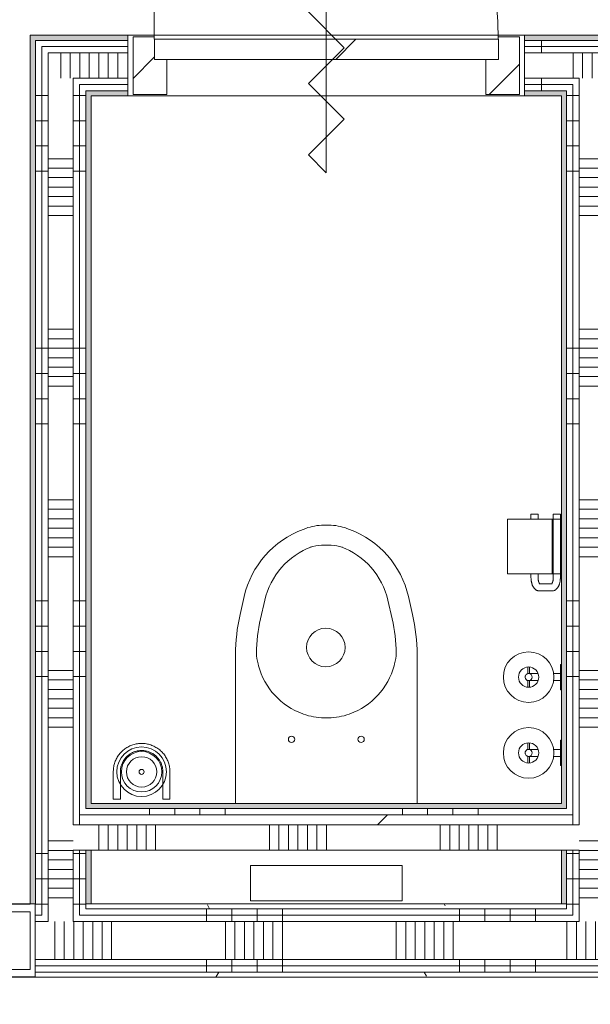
# Model space of a CAD drawing. Extents: x 2820 to 91013, y 1478 to 38178.
# Tile 112 of 182: x 33369 to 34497, y 32307 to 34255. Entities that reach past the tile are written whole.
import ezdxf

# ---------------------------------------------------------------- set-up
doc = ezdxf.new("R2010")
doc.units = 0
doc.header["$LTSCALE"] = 50
doc.layers.get('0').update_dxf_attribs({"linetype": 'CONTINUOUS'})
for name, color, linetype, lineweight in [('Onderlegger 2e verdieping$0$A-DETL-GENF', 8, 'CONTINUOUS', 18), ('Onderlegger 2e verdieping$0$A-DOOR', 8, 'CONTINUOUS', 25), ('Onderlegger 2e verdieping$0$A-FLOR-OTLN', 8, 'CONTINUOUS', 18), ('Onderlegger 2e verdieping$0$A-GENM', 8, 'CONTINUOUS', 18), ('Onderlegger 2e verdieping$0$A-WALL-PATT', 8, 'CONTINUOUS', 50), ('Onderlegger 2e verdieping$0$I-WALL', 8, 'CONTINUOUS', 25), ('Onderlegger 2e verdieping$0$P-SANR-FIXT', 8, 'CONTINUOUS', 18)]:
    doc.layers.add(name, color=color, linetype=linetype, lineweight=lineweight)
pattern_1 = [(0, (0, 0), (406.4, 101.6), [33.528, -271.272, 33.528, -271.272, -1625.6]), (0, (0, 0), (406.4, 101.6), [-609.6, 33.528, -576.072, 33.528, -271.272, -711.2]), (0, (0, 0), (406.4, 101.6), [-1524, 33.528, -169.672, 33.528, -474.472]), (120, (152.4, 50.8), (-291.18818, 301.15272), [33.528, -271.272, 33.528, -271.272, -1625.6]), (120, (152.4, 50.8), (-291.18818, 301.15272), [-609.6, 33.528, -576.072, 33.528, -271.272, -711.2]), (120, (152.4, 50.8), (-291.18818, 301.15272), [-1524, 33.528, -169.672, 33.528, -474.472]), (240, (203.2, 254), (-115.21182, -402.75272), [33.528, -271.272, 33.528, -271.272, -1625.6]), (240, (203.2, 254), (-115.21182, -402.75272), [-609.6, 33.528, -576.072, 33.528, -271.272, -711.2]), (240, (203.2, 254), (-115.21182, -402.75272), [-1524, 33.528, -169.672, 33.528, -474.472])]
pattern_2 = [(270, (36388, 32505.7), (500, -4e-12), []), (270, (36338, 32505.7), (500, -4e-12), []), (270, (36288, 32505.7), (500, -4e-12), []), (270, (36238, 32505.7), (500, -4e-12), [])]
pattern_3 = [(270, (36399.95, 34224.45), (500, 3e-14), []), (270, (36349.95, 34224.45), (500, 3e-14), []), (270, (36299.95, 34224.45), (500, 3e-14), []), (270, (36249.95, 34224.45), (500, 3e-14), [])]
pattern_4 = [(3e-13, (33389.95, 33105.1), (-2e-12, 500), []), (3e-13, (33389.95, 33055.1), (-2e-12, 500), []), (3e-13, (33389.95, 33005.1), (-2e-12, 500), []), (3e-13, (33389.95, 32955.1), (-2e-12, 500), [])]
pattern_5 = [(360, (34439.95, 33105.1), (7e-13, 500), []), (360, (34439.95, 33055.1), (7e-13, 500), []), (360, (34439.95, 33005.1), (7e-13, 500), []), (360, (34439.95, 32955.1), (7e-13, 500), [])]

# ---------------------------------------------------------------- blocks, each defined once
blk = doc.blocks.new('Onderlegger 2e verdieping$0$74_3B_toilet - eenvoudig - 74_3B_toilet - eenvoudig-4325789-Plotview 2e Verdieping - schaal 1 op 100')
at = {"layer": 'Onderlegger 2e verdieping$0$P-SANR-FIXT'}
for p, q in [((-232.3, 590.5), (-237.2, 588.7)), ((-186.2, 596.9), (-196.8, 596.9)), ((-145.8, 588.7), (-150.7, 590.5)), ((-223.2, 553.2), (-220.4, 554.3)), ((-181.9, 557.2), (-201.1, 557.2)), ((-159.8, 553.2), (-162.6, 554.3)), ((-353.9, 455.6), (-362, 420.1)), ((-313.2, 448.4), (-321.6, 411.6)), ((-69.8, 448.4), (-61.4, 411.6)), ((-21.1, 420.1), (-29.2, 455.6)), ((-370.9, 340.9), (-370.9, 46.3)), ((-12.1, 46.3), (-12.1, 340.9)), ((-326.5, 322.7), (-325.4, 318.8)), ((-56.5, 322.7), (-57.6, 318.8)), ((-238.2, 223.6), (-236.9, 223.1)), ((-187.3, 215.9), (-195.7, 215.9)), ((-144.9, 223.6), (-146.2, 223.1)), ((-41.5, -76.2), (-341.5, -76.2)), ((-341.5, -76.2), (-341.5, -146.2)), ((-41.5, -146.2), (-41.5, -76.2)), ((-341.5, -146.2), (-41.5, -146.2))]:
    blk.add_line(p, q, dxfattribs=at)
for centre, radius in [((-192.5, 354.9), 38.1), ((-260.2, 173.2), 6.35), ((-122.8, 173.2), 6.35)]:
    blk.add_circle(centre, radius, dxfattribs=at)
for centre, radius, start, end in [((-172.2, 414), 186.4, 110.4134, 167.1278), ((-196.8, 495.3), 101.6, 90, 110.4134), ((-186.2, 495.3), 101.6, 69.5866, 90), ((-210.8, 414), 186.4, 12.8722, 69.5866), ((-168.7, 415.3), 148.3, 110.4134, 167.1278), ((-201.1, 493.7), 63.5, 90, 110.4134), ((-181.9, 493.7), 63.5, 69.5866, 90), ((-214.3, 415.3), 148.3, 12.8722, 69.5866), ((-15.3, 340.9), 355.6, 167.1278, 180), ((-12.1, 340.9), 317.5, 167.1278, 179.5378), ((-370.9, 340.9), 317.5, 0.4622, 12.8722), ((-367.7, 340.9), 355.6, 0, 12.8722), ((-235.5, 347.1), 94.2, 182.2156, 195), ((-147.5, 347.1), 94.2, 345, 357.7844), ((-190.5, 354.9), 139.7, 195, 250.0403), ((-192.5, 354.9), 139.7, 289.9597, 345), ((-195.7, 336.5), 120.6, 250.0403, 270), ((-187.3, 336.5), 120.6, 270, 289.9597)]:
    blk.add_arc(centre, radius, start, end, dxfattribs=at)
blk = doc.blocks.new('Onderlegger 2e verdieping$0$32_KA_hout_67-114-enkele_deur_met dorpel - H630d-V135-Plotview 2e Verdieping - schaal 1 op 100')
at = {"layer": 'Onderlegger 2e verdieping$0$A-GENM'}
h = blk.add_hatch(dxfattribs=at)
h.set_pattern_fill('FP_209', color=256, style=0, pattern_type=2)
h.set_pattern_definition([(225, (33974.95, 34164.45), (91.92388, -91.92388), [])])
h.paths.add_polyline_path([(-382.1, 57), (-382.1, -57), (-340.1, -57), (-340.1, -12), (-315.1, -12), (-315.1, 57), (-340.1, 57)], flags=0)
h.paths.add_polyline_path([(339.9, 57), (314.9, 57), (314.9, -12), (339.9, -12), (339.9, -57), (381.9, -57), (381.9, 57)], flags=0)
at = {"layer": 'Onderlegger 2e verdieping$0$A-DETL-GENF'}
for p, q in [((35.4, 176.8), (0, 212.1)), ((0, 212.1), (0, -212.1)), ((-35.4, 106.1), (35.4, 176.8)), ((35.4, 35.4), (-35.4, 106.1)), ((-35.4, -35.4), (35.4, 35.4)), ((35.4, -106.1), (-35.4, -35.4)), ((-35.4, -176.8), (35.4, -106.1)), ((0, -212.1), (-35.4, -176.8))]:
    blk.add_line(p, q, dxfattribs=at)
at = {"layer": 'Onderlegger 2e verdieping$0$A-DOOR', "lineweight": 18}
for p, q in [((-382.1, 57), (-315.1, 57)), ((-382.1, -57), (-382.1, 57)), ((-315.1, 57), (-315.1, -12)), ((314.9, 57), (381.9, 57)), ((314.9, -12), (314.9, 57)), ((381.9, 57), (381.9, -57)), ((-340.1, -57), (-382.1, -57)), ((-340.1, -52), (-340.1, -57)), ((339.9, -57), (339.9, -52)), ((381.9, -57), (339.9, -57))]:
    blk.add_line(p, q, dxfattribs=at)
at = {"layer": 'Onderlegger 2e verdieping$0$A-GENM'}
blk.add_line((339.9, -52), (339.9, -732), dxfattribs=at)
blk.add_arc((339.9, -52), 680, 180, 270, dxfattribs=at)
blk = doc.blocks.new('Onderlegger 2e verdieping$0$32_KA_hout_67-114-enkele_deur - H930_z-6007496-Plotview 2e Verdieping - schaal 1 op 100')
at = {"layer": 'Onderlegger 2e verdieping$0$A-GENM'}
h = blk.add_hatch(dxfattribs=at)
h.set_pattern_fill('FP_214', color=256, style=0, pattern_type=2)
h.set_pattern_definition([(225, (32857.83, 32433.2), (91.92388, -91.92388), [])])
h.paths.add_polyline_path([(-532.1, 57), (-532.1, -57), (-490.1, -57), (-490.1, -12), (-465.1, -12), (-465.1, 57)], flags=0)
h.paths.add_polyline_path([(489.9, 57), (464.9, 57), (464.9, -12), (489.9, -12), (489.9, -57), (531.9, -57), (531.9, 57)], flags=0)
at = {"layer": 'Onderlegger 2e verdieping$0$A-DETL-GENF'}
for p, q in [((35.4, 176.8), (0, 212.1)), ((0, 212.1), (0, -212.1)), ((-35.4, 106.1), (35.4, 176.8)), ((35.4, 35.4), (-35.4, 106.1)), ((-35.4, -35.4), (35.4, 35.4)), ((35.4, -106.1), (-35.4, -35.4)), ((-35.4, -176.8), (35.4, -106.1)), ((0, -212.1), (-35.4, -176.8))]:
    blk.add_line(p, q, dxfattribs=at)
at = {"layer": 'Onderlegger 2e verdieping$0$A-DOOR', "lineweight": 18}
for p, q in [((-532.1, 57), (-465.1, 57)), ((-532.1, -57), (-532.1, 57)), ((-465.1, 57), (-465.1, -12)), ((464.9, 57), (531.9, 57)), ((464.9, -12), (464.9, 57)), ((531.9, 57), (531.9, -57)), ((-490.1, -57), (-532.1, -57)), ((-490.1, -52), (-490.1, -57)), ((489.9, -57), (489.9, -52)), ((531.9, -57), (489.9, -57))]:
    blk.add_line(p, q, dxfattribs=at)
at = {"layer": 'Onderlegger 2e verdieping$0$A-GENM'}
blk.add_line((489.9, -52), (489.9, -1032), dxfattribs=at)
for start, end in [(180, 243.4823), (264.0892, 270)]:
    blk.add_arc((489.9, -52), 980, start, end, dxfattribs=at)
blk = doc.blocks.new('Onderlegger 2e verdieping$0$32_KA_binnendeur_hout - 32_KA_binnendeur_hout-V139-Plotview 2e Verdieping - schaal 1 op 100')
at = {"layer": 'Onderlegger 2e verdieping$0$A-DOOR', "lineweight": 18}
h = blk.add_hatch(dxfattribs=at)
h.set_pattern_fill('FP_251', color=256, style=0, pattern_type=2)
h.set_pattern_definition([(45, (-33975.06, -34216.45), (-212.132, 212.132), [])])
h.paths.add_polyline_path([(340, -40), (340, 0), (-340, 0), (-340, -40), (109.1, -40)], flags=0)
for p, q in [((340, 0), (-340, 0)), ((-340, 0), (-340, -40)), ((340, -40), (340, 0)), ((-340, -40), (340, -40))]:
    blk.add_line(p, q, dxfattribs=at)
blk = doc.blocks.new('Onderlegger 2e verdieping$0$74_KA_D-Line reserve toiletrolhouder - Type 1-7879157-Plotview 2e Verdieping - schaal 1 op 100')
at = {"layer": 'Onderlegger 2e verdieping$0$P-SANR-FIXT'}
for p, q in [((118.6, 126.5), (105.2, 126.5)), ((105.2, 123.5), (118.6, 123.5)), ((144.8, 126.5), (131.3, 126.5)), ((131.7, 123.5), (144.8, 123.5)), ((118, 111), (118, 106.4)), ((132, 106.4), (132, 111)), ((100, 62), (100, 60)), ((103.3, 62), (100, 62)), ((100, 62), (150, 62)), ((118, 75.9), (118, 62)), ((132, 62), (132, 75.9)), ((150, 62), (146.7, 62)), ((150, 60), (150, 62))]:
    blk.add_line(p, q, dxfattribs=at)
at = {"layer": 'Onderlegger 2e verdieping$0$P-SANR-FIXT', "flags": 128}
for points in [[(118, 124.9), (118, 125), (118, 125)], [(118, 111), (118, 111.6), (118, 112.1), (118, 112.7), (118, 113.2), (118, 113.8), (118, 114.3), (118, 114.9), (118, 115.4), (118, 115.9), (118, 116.5), (118, 117), (118, 117.5), (118, 118), (118, 118.4), (118, 118.9), (118, 119.4), (118, 119.8), (118, 120.2), (118, 120.6), (118, 121), (118, 121.4), (118, 121.8), (118, 122.1), (118, 122.5), (118, 122.8), (118, 123.1), (118, 123.3), (118, 123.6), (118, 123.8), (118, 124), (118, 124.2), (118, 124.4)], [(118.1, 125.8), (118.1, 126.1), (118.1, 126.4), (118.2, 126.7), (118.3, 126.9), (118.4, 127.2), (118.4, 127.5), (118.6, 127.7), (118.7, 128), (118.8, 128.2), (118.9, 128.5), (119.1, 128.7), (119.2, 129), (119.4, 129.2), (119.6, 129.4)], [(123.3, 131.8), (123.5, 131.8), (123.8, 131.9), (124.1, 131.9), (124.4, 132), (124.6, 132), (124.9, 132), (125.2, 132), (125.5, 132), (125.8, 132), (126, 131.9), (126.3, 131.9), (126.6, 131.8), (126.9, 131.7), (127.1, 131.7), (127.4, 131.6), (127.7, 131.5), (127.9, 131.4)], [(131.4, 127.9), (131.5, 127.6), (131.6, 127.3), (131.7, 127.1), (131.8, 126.8), (131.8, 126.5), (131.9, 126.3), (131.9, 126), (132, 125.7), (132, 125.4), (132, 125.2), (132, 125)], [(132, 125), (132, 125), (132, 125), (132, 124.9), (132, 124.8), (132, 124.7), (132, 124.6), (132, 124.5), (132, 124.3), (132, 124.1), (132, 123.9), (132, 123.7), (132, 123.4), (132, 123.1), (132, 122.9), (132, 122.6), (132, 122.2), (132, 121.9), (132, 121.5), (132, 121.1), (132, 120.8), (132, 120.3), (132, 119.9), (132, 119.5), (132, 119), (132, 118.6), (132, 118.1), (132, 117.6), (132, 117.1), (132, 116.6), (132, 116.1), (132, 115.5), (132, 115), (132, 114.5), (132, 113.9), (132, 113.4), (132, 112.8), (132, 112.3), (132, 111.7), (132, 111.2), (132, 111)]]:
    blk.add_lwpolyline(points, dxfattribs=at)
at = {"layer": 'Onderlegger 2e verdieping$0$P-SANR-FIXT'}
for radius, start, end in [(50, 360, 180), (20, 0, 180), (50, 180, 360), (20, 180, 360), (7, 0, 180), (7, 180, 360)]:
    blk.add_arc((125, 125), radius, start, end, dxfattribs=at)
blk = doc.blocks.new('Onderlegger 2e verdieping$0$74_KA_D-Line toiletrolhouder - Type 1-7871651-Plotview 2e Verdieping - schaal 1 op 100')
at = {"layer": 'Onderlegger 2e verdieping$0$P-SANR-FIXT'}
for p, q in [((187.5, 167), (79.2, 167)), ((79.2, 78), (79.2, 167)), ((187.5, 167), (187.5, 78)), ((79.2, 120.4), (72.5, 120.4)), ((197.5, 120.4), (187.5, 120.4)), ((197.5, 120.4), (197.5, 119.5)), ((197.5, 119.5), (197.5, 106.4)), ((45.5, 104), (45.5, 78.6)), ((59.5, 78.6), (59.5, 104)), ((72.5, 106.4), (79.2, 106.4)), ((187.5, 106.4), (197.5, 106.4)), ((187.5, 78.2), (79.2, 78.2)), ((79.2, 60.2), (79.2, 78.2)), ((187.5, 78.2), (187.5, 60.2)), ((197.5, 76.2), (72.5, 76.2)), ((72.5, 62.2), (197.5, 62.2)), ((79.2, 60.2), (187.5, 60.2)), ((197.5, 76.2), (197.5, 75.4)), ((197.5, 75.4), (197.5, 62.2))]:
    blk.add_line(p, q, dxfattribs=at)
at = {"layer": 'Onderlegger 2e verdieping$0$P-SANR-FIXT', "flags": 128}
for points in [[(45.5, 104), (45.5, 104.9), (45.7, 105.9), (45.9, 106.8), (46.1, 107.7), (46.5, 108.6), (46.9, 109.4), (47.3, 110.2), (47.8, 111), (48.3, 111.7), (48.9, 112.3), (49.5, 112.9), (50.1, 113.5), (50.7, 114.1), (51.4, 114.6), (52, 115), (52.7, 115.5), (53.4, 115.9), (54.2, 116.3), (54.9, 116.7), (55.7, 117.1), (56.4, 117.4), (57.2, 117.7), (58, 118), (58.8, 118.3), (59.7, 118.6), (60.5, 118.8), (61.4, 119), (62.2, 119.3), (63.1, 119.4), (64, 119.6), (64.9, 119.8), (65.8, 119.9), (66.7, 120), (67.6, 120.1), (68.5, 120.2), (69.5, 120.3), (70.4, 120.3), (71.3, 120.4), (72.2, 120.4), (72.5, 120.4)], [(59.2, 102.9), (59.2, 102.9), (59.3, 103), (59.4, 103), (59.5, 103.1), (59.6, 103.2), (59.8, 103.4), (60, 103.5), (60.2, 103.7), (60.5, 103.8), (60.8, 104), (61.1, 104.2), (61.5, 104.4), (61.9, 104.5), (62.3, 104.7), (62.8, 104.9), (63.3, 105), (63.8, 105.2), (64.3, 105.3), (64.8, 105.5), (65.4, 105.6), (66, 105.7), (66.6, 105.9), (67.2, 106), (67.8, 106.1), (68.5, 106.1), (69.1, 106.2), (69.7, 106.3), (70.4, 106.3), (71.1, 106.3), (71.7, 106.4), (72.4, 106.4), (72.5, 106.4)], [(45.5, 78.6), (45.5, 77.6), (45.7, 76.7), (45.9, 75.8), (46.1, 74.8), (46.5, 74), (46.9, 73.1), (47.3, 72.4), (47.8, 71.6), (48.3, 70.9), (48.9, 70.3), (49.5, 69.7), (50.1, 69.1), (50.7, 68.5), (51.4, 68), (52, 67.5), (52.7, 67.1), (53.4, 66.7), (54.2, 66.3), (54.9, 65.9), (55.7, 65.5), (56.4, 65.2), (57.2, 64.9), (58, 64.6), (58.8, 64.3), (59.7, 64), (60.5, 63.8), (61.4, 63.5), (62.2, 63.3), (63.1, 63.1), (64, 63), (64.9, 62.8), (65.8, 62.7), (66.7, 62.6), (67.6, 62.5), (68.5, 62.4), (69.5, 62.3), (70.4, 62.3), (71.3, 62.2), (72.2, 62.2), (72.5, 62.2)], [(59.2, 79.7), (59.2, 79.7), (59.3, 79.6), (59.4, 79.6), (59.5, 79.5), (59.6, 79.3), (59.8, 79.2), (60, 79.1), (60.2, 78.9), (60.5, 78.7), (60.8, 78.6), (61.1, 78.4), (61.5, 78.2), (61.9, 78.1), (62.3, 77.9), (62.8, 77.7), (63.3, 77.6), (63.8, 77.4), (64.3, 77.2), (64.8, 77.1), (65.4, 77), (66, 76.8), (66.6, 76.7), (67.2, 76.6), (67.8, 76.5), (68.5, 76.5), (69.1, 76.4), (69.7, 76.3), (70.4, 76.3), (71.1, 76.3), (71.7, 76.2), (72.4, 76.2), (72.5, 76.2)]]:
    blk.add_lwpolyline(points, dxfattribs=at)
blk = doc.blocks.new('Onderlegger 2e verdieping$0$74_KU_D line toiletborstel - Type 1-7877824-Plotview 2e Verdieping - schaal 1 op 100')
at = {"layer": 'Onderlegger 2e verdieping$0$P-SANR-FIXT'}
for p, q in [((69, 109), (69, 55)), ((83, 55), (83, 109)), ((167, 109), (167, 55)), ((181, 55), (181, 109)), ((83, 55), (69, 55)), ((181, 55), (167, 55))]:
    blk.add_line(p, q, dxfattribs=at)
at = {"layer": 'Onderlegger 2e verdieping$0$P-SANR-FIXT', "flags": 128}
for points in [[(181, 109), (181, 111.2), (180.9, 113.5), (180.6, 115.7), (180.3, 117.9), (179.9, 120.1), (179.4, 122.3), (178.9, 124.5), (178.2, 126.6), (177.5, 128.7), (176.6, 130.8), (175.7, 132.9), (174.7, 134.9), (173.6, 136.8), (172.5, 138.8), (171.3, 140.6), (170, 142.5), (168.6, 144.2), (167.1, 146), (165.6, 147.6), (164, 149.2), (162.4, 150.7), (160.7, 152.2), (159, 153.6), (157.1, 154.9), (155.3, 156.2), (153.4, 157.3), (151.4, 158.4), (149.4, 159.4), (147.4, 160.4), (145.3, 161.2), (143.2, 162), (141.1, 162.7), (138.9, 163.3), (136.7, 163.8), (134.5, 164.2), (132.3, 164.6), (130.1, 164.8), (127.8, 165), (125.6, 165), (123.4, 165), (121.1, 164.9), (118.9, 164.7), (116.7, 164.4), (114.5, 164), (112.3, 163.6), (110.1, 163), (107.9, 162.4), (105.8, 161.7), (103.7, 160.9), (101.7, 160), (99.7, 159), (97.7, 157.9), (95.7, 156.8), (93.9, 155.6), (92, 154.3), (90.2, 153), (88.5, 151.5), (86.8, 150), (85.2, 148.5), (83.7, 146.9), (82.2, 145.2), (80.8, 143.4), (79.4, 141.6), (78.2, 139.8), (77, 137.9), (75.9, 135.9), (74.8, 134), (73.9, 131.9), (73, 129.9), (72.2, 127.8), (71.5, 125.6), (70.9, 123.5), (70.3, 121.3), (69.9, 119.1), (69.5, 116.9), (69.2, 114.7), (69.1, 112.4), (69, 110.2), (69, 109)], [(83, 109), (83, 110.7), (83.1, 112.4), (83.3, 114), (83.5, 115.7), (83.8, 117.4), (84.2, 119), (84.6, 120.6), (85.1, 122.2), (85.6, 123.8), (86.3, 125.4), (87, 126.9), (87.7, 128.4), (88.5, 129.9), (89.4, 131.3), (90.3, 132.7), (91.3, 134.1), (92.3, 135.4), (93.4, 136.7), (94.5, 138), (95.7, 139.2), (96.9, 140.3), (98.2, 141.4), (99.5, 142.5), (100.9, 143.4), (102.3, 144.4), (103.7, 145.3), (105.2, 146.1), (106.7, 146.8), (108.2, 147.5), (109.8, 148.2), (111.3, 148.8), (112.9, 149.3), (114.6, 149.7), (116.2, 150.1), (117.9, 150.4), (119.5, 150.7), (121.2, 150.9), (122.9, 151), (124.5, 151), (126.2, 151), (127.9, 150.9), (129.6, 150.8), (131.3, 150.6), (132.9, 150.3), (134.6, 149.9), (136.2, 149.5), (137.8, 149.1), (139.4, 148.5), (141, 147.9), (142.5, 147.2), (144, 146.5), (145.5, 145.7), (146.9, 144.9), (148.4, 144), (149.7, 143), (151.1, 142), (152.4, 140.9), (153.6, 139.8), (154.8, 138.6), (156, 137.4), (157.1, 136.1), (158.2, 134.8), (159.2, 133.5), (160.1, 132.1), (161, 130.7), (161.9, 129.2), (162.6, 127.7), (163.4, 126.2), (164, 124.7), (164.6, 123.1), (165.1, 121.5), (165.6, 119.9), (166, 118.2), (166.4, 116.6), (166.6, 114.9), (166.8, 113.3), (167, 111.6), (167, 109.9), (167, 109)]]:
    blk.add_lwpolyline(points, dxfattribs=at)
at = {"layer": 'Onderlegger 2e verdieping$0$P-SANR-FIXT'}
for centre, radius, start, end in [((125, 109), 49, 0, 180), ((125, 109), 40, 0, 180), ((125, 108.8), 30, 90, 270), ((125, 108.8), 30, 270, 90), ((125, 109), 49, 180, 0), ((125, 109), 40, 180, 0), ((125, 108.8), 5, 0, 180), ((125, 108.8), 5, 180, 360)]:
    blk.add_arc(centre, radius, start, end, dxfattribs=at)
blk = doc.blocks.new('Onderlegger 2e verdieping')
at = {"layer": 'Onderlegger 2e verdieping$0$A-WALL-PATT', "lineweight": 5}
h = blk.add_hatch(color=256, dxfattribs=at)
h.paths.add_polyline_path([(34390, 34214.5), (34632.9, 34214.5), (34632.9, 34224.5), (34366.9, 34224.5), (34366.9, 34214.5)], flags=0)
h.paths.add_polyline_path([(39616.9, 34214.5), (39809.9, 34214.5), (39809.9, 34224.5), (39616.9, 34224.5)], flags=0)
h.paths.add_polyline_path([(38671, 34214.5), (38832.9, 34214.5), (38832.9, 34224.5), (38566.9, 34224.5), (38566.9, 34214.5)], flags=0)
h.paths.add_polyline_path([(33582.9, 34214.5), (33582.9, 34224.5), (33389.9, 34224.5), (33389.9, 34214.5), (33472.6, 34214.5)], flags=0)
h.paths.add_polyline_path([(35682.9, 34214.5), (35682.9, 34224.5), (35416.9, 34224.5), (35416.9, 34214.5), (35613.1, 34214.5)], flags=0)
h.paths.add_polyline_path([(37782.9, 34214.5), (37782.9, 34224.5), (37516.9, 34224.5), (37516.9, 34214.5), (37753.6, 34214.5)], flags=0)
h.paths.add_polyline_path([(36683.4, 34214.5), (36732.9, 34214.5), (36732.9, 34224.5), (36466.9, 34224.5), (36466.9, 34214.5), (36606.9, 34214.5)], flags=0)
blk.add_hatch(color=256, dxfattribs=at).paths.add_polyline_path([(33389.9, 32505.7), (33399.9, 32505.7), (33399.9, 34214.5), (33389.9, 34214.5), (33389.9, 32611.3)], flags=0)
at = {"layer": 'Onderlegger 2e verdieping$0$A-WALL-PATT', "lineweight": 18}
h = blk.add_hatch(dxfattribs=at)
h.set_pattern_fill('FP_216', color=256, angle=90, style=0, pattern_type=2)
h.set_pattern_definition(pattern_3)
h.paths.add_polyline_path([(36530.5, 34202), (36732.9, 34202), (36732.9, 34214.5), (36466.9, 34214.5), (36466.9, 34202)], flags=0)
h.paths.add_polyline_path([(33399.9, 34202), (33582.9, 34202), (33582.9, 34214.5), (33399.9, 34214.5)], flags=0)
h.paths.add_polyline_path([(39616.9, 34202), (39799.9, 34202), (39799.9, 34214.5), (39616.9, 34214.5)], flags=0)
h.paths.add_polyline_path([(34366.9, 34202), (34632.9, 34202), (34632.9, 34214.5), (34366.9, 34214.5)], flags=0)
h.paths.add_polyline_path([(38832.9, 34202), (38832.9, 34214.5), (38566.9, 34214.5), (38566.9, 34202), (38671, 34202)], flags=0)
h.paths.add_polyline_path([(35416.9, 34202), (35682.9, 34202), (35682.9, 34214.5), (35416.9, 34214.5)], flags=0)
h.paths.add_polyline_path([(37753.6, 34202), (37782.9, 34202), (37782.9, 34214.5), (37516.9, 34214.5), (37516.9, 34202)], flags=0)
h = blk.add_hatch(dxfattribs=at)
h.set_pattern_fill('FP_218', color=256, angle=90, style=0, pattern_type=2)
h.set_pattern_definition(pattern_4)
h.paths.add_polyline_path([(33399.8, 32495.7), (33412.4, 32495.7), (33412.4, 34202), (33399.9, 34202), (33399.8, 32505.7)], flags=0)
h = blk.add_hatch(dxfattribs=at)
h.set_pattern_fill('FP_216', color=256, angle=90, style=0, pattern_type=2)
h.set_pattern_definition(pattern_3)
h.paths.add_polyline_path([(39787.4, 34189.5), (39787.4, 34202), (39616.9, 34202), (39616.9, 34189.5), (39774.9, 34189.5)], flags=0)
h.paths.add_polyline_path([(33412.4, 34189.5), (33582.9, 34189.5), (33582.9, 34202), (33412.4, 34202)], flags=0)
h.paths.add_polyline_path([(34632.9, 34189.5), (34632.9, 34202), (34366.9, 34202), (34366.9, 34189.5), (34390, 34189.5)], flags=0)
h.paths.add_polyline_path([(35682.9, 34189.5), (35682.9, 34202), (35416.9, 34202), (35416.9, 34189.5), (35613.1, 34189.5)], flags=0)
h.paths.add_polyline_path([(38832.9, 34189.5), (38832.9, 34202), (38566.9, 34202), (38566.9, 34189.5), (38671, 34189.5)], flags=0)
h.paths.add_polyline_path([(36466.9, 34189.5), (36732.9, 34189.5), (36732.9, 34202), (36466.9, 34202)], flags=0)
h.paths.add_polyline_path([(37516.9, 34189.5), (37782.9, 34189.5), (37782.9, 34202), (37516.9, 34202)], flags=0)
h = blk.add_hatch(dxfattribs=at)
h.set_pattern_fill('FP_218', color=256, angle=90, style=0, pattern_type=2)
h.set_pattern_definition(pattern_4)
h.paths.add_polyline_path([(33412.4, 32483.2), (33424.9, 32483.2), (33424.9, 34189.5), (33412.4, 34189.5), (33412.4, 32495.7)], flags=0)
h = blk.add_hatch(dxfattribs=at)
h.set_pattern_fill('FP_217', color=256, angle=90, style=0, pattern_type=2)
h.set_pattern_definition([(270, (36599.95, 34224.45), (337.5, 2e-14), []), (270, (36581.2, 34224.45), (337.5, 2e-14), []), (270, (36562.45, 34224.45), (337.5, 2e-14), []), (270, (36543.7, 34224.45), (337.5, 2e-14), []), (270, (36524.95, 34224.45), (337.5, 2e-14), []), (270, (36506.2, 34224.45), (337.5, 2e-14), []), (270, (36487.45, 34224.45), (337.5, 2e-14), [])])
h.paths.add_polyline_path([(34632.9, 34139.5), (34632.9, 34189.5), (34366.9, 34189.5), (34366.9, 34139.5), (34524.9, 34139.5)], flags=0)
h.paths.add_polyline_path([(36466.9, 34139.5), (36732.9, 34139.5), (36732.9, 34189.5), (36466.9, 34189.5)], flags=0)
h.paths.add_polyline_path([(33424.9, 34139.5), (33582.9, 34139.5), (33582.9, 34189.5), (33424.9, 34189.5)], flags=0)
h.paths.add_polyline_path([(38674.9, 34139.5), (38832.9, 34139.5), (38832.9, 34189.5), (38566.9, 34189.5), (38566.9, 34139.5), (38671, 34139.5)], flags=0)
h.paths.add_polyline_path([(35416.9, 34139.5), (35682.9, 34139.5), (35682.9, 34189.5), (35416.9, 34189.5)], flags=0)
h.paths.add_polyline_path([(37782.9, 34139.5), (37782.9, 34189.5), (37516.9, 34189.5), (37516.9, 34139.5), (37753.6, 34139.5)], flags=0)
h.paths.add_polyline_path([(39774.9, 34139.5), (39774.9, 34189.5), (39616.9, 34189.5), (39616.9, 34139.5), (39724.9, 34139.5)], flags=0)
h = blk.add_hatch(dxfattribs=at)
h.set_pattern_fill('FP_219', color=256, angle=90, style=0, pattern_type=2)
h.set_pattern_definition([(3e-13, (33389.95, 33305.08), (-2e-12, 337.5), []), (3e-13, (33389.95, 33286.33), (-2e-12, 337.5), []), (3e-13, (33389.95, 33267.58), (-2e-12, 337.5), []), (3e-13, (33389.95, 33248.83), (-2e-12, 337.5), []), (3e-13, (33389.95, 33230.08), (-2e-12, 337.5), []), (3e-13, (33389.95, 33211.33), (-2e-12, 337.5), []), (3e-13, (33389.95, 33192.58), (-2e-12, 337.5), [])])
h.paths.add_polyline_path([(33472.6, 32470.7), (33474.9, 32470.7), (33474.9, 34139.5), (33424.9, 34139.5), (33424.9, 32470.7)], flags=0)
h = blk.add_hatch(dxfattribs=at)
h.set_pattern_fill('FP_216', color=256, angle=90, style=0, pattern_type=2)
h.set_pattern_definition(pattern_3)
h.paths.add_polyline_path([(39724.9, 34127), (39724.9, 34139.5), (39616.9, 34139.5), (39616.9, 34127), (39712.4, 34127)], flags=0)
h.paths.add_polyline_path([(33582.9, 34127), (33582.9, 34139.5), (33474.9, 34139.5), (33474.9, 34127), (33487.4, 34127)], flags=0)
h.paths.add_polyline_path([(34366.9, 34127), (34474.9, 34127), (34474.9, 34139.5), (34366.9, 34139.5)], flags=0)
h.paths.add_polyline_path([(34632.9, 34127), (34632.9, 34139.5), (34524.9, 34139.5), (34524.9, 34127), (34537.4, 34127)], flags=0)
h.paths.add_polyline_path([(35416.9, 34127), (35524.9, 34127), (35524.9, 34139.5), (35416.9, 34139.5)], flags=0)
h.paths.add_polyline_path([(38662.4, 34127), (38674.9, 34127), (38674.9, 34139.5), (38566.9, 34139.5), (38566.9, 34127)], flags=0)
h.paths.add_polyline_path([(37782.9, 34127), (37782.9, 34139.5), (37674.9, 34139.5), (37674.9, 34127), (37753.6, 34127)], flags=0)
h.paths.add_polyline_path([(35587.4, 34127), (35682.9, 34127), (35682.9, 34139.5), (35574.9, 34139.5), (35574.9, 34127)], flags=0)
h.paths.add_polyline_path([(37624.9, 34127), (37624.9, 34139.5), (37516.9, 34139.5), (37516.9, 34127), (37612.4, 34127)], flags=0)
h.paths.add_polyline_path([(36466.9, 34127), (36574.9, 34127), (36574.9, 34139.5), (36466.9, 34139.5)], flags=0)
h.paths.add_polyline_path([(36732.9, 34127), (36732.9, 34139.5), (36624.9, 34139.5), (36624.9, 34127), (36683.4, 34127)], flags=0)
h.paths.add_polyline_path([(38737.4, 34127), (38832.9, 34127), (38832.9, 34139.5), (38724.9, 34139.5), (38724.9, 34127)], flags=0)
h = blk.add_hatch(dxfattribs=at)
h.set_pattern_fill('FP_223', color=256, angle=90, style=0, pattern_type=2)
h.set_pattern_definition([(360, (34439.95, 33305.08), (4e-13, 337.5), []), (360, (34439.95, 33286.33), (4e-13, 337.5), []), (360, (34439.95, 33267.58), (4e-13, 337.5), []), (360, (34439.95, 33248.83), (4e-13, 337.5), []), (360, (34439.95, 33230.08), (4e-13, 337.5), []), (360, (34439.95, 33211.33), (4e-13, 337.5), []), (360, (34439.95, 33192.58), (4e-13, 337.5), [])])
h.paths.add_polyline_path([(34524.9, 32470.7), (34524.9, 34139.5), (34474.9, 34139.5), (34474.9, 32470.7)], flags=0)
h = blk.add_hatch(dxfattribs=at)
h.set_pattern_fill('FP_218', color=256, angle=90, style=0, pattern_type=2)
h.set_pattern_definition(pattern_4)
h.paths.add_polyline_path([(33474.9, 32483.2), (33487.4, 32483.2), (33487.4, 32612), (33474.9, 32611.3), (33474.9, 32505.7)], flags=0)
h.paths.add_polyline_path([(33474.9, 32662), (33487.4, 32662), (33487.4, 34127), (33474.9, 34127), (33474.9, 32822.1)], flags=0)
h = blk.add_hatch(dxfattribs=at)
h.set_pattern_fill('FP_216', color=256, angle=90, style=0, pattern_type=2)
h.set_pattern_definition(pattern_3)
h.paths.add_polyline_path([(39712.4, 34114.5), (39712.4, 34127), (39616.9, 34127), (39616.9, 34114.5), (39699.9, 34114.5)], flags=0)
h.paths.add_polyline_path([(34366.9, 34114.5), (34462.4, 34114.5), (34462.4, 34127), (34366.9, 34127)], flags=0)
h.paths.add_polyline_path([(34632.9, 34114.5), (34632.9, 34127), (34537.4, 34127), (34537.4, 34114.5), (34549.9, 34114.5)], flags=0)
h.paths.add_polyline_path([(38737.4, 34114.5), (38832.9, 34114.5), (38832.9, 34127), (38737.4, 34127)], flags=0)
h.paths.add_polyline_path([(33582.9, 34114.5), (33582.9, 34127), (33487.4, 34127), (33487.4, 34114.5), (33499.9, 34114.5)], flags=0)
h.paths.add_polyline_path([(38662.4, 34114.5), (38662.4, 34127), (38566.9, 34127), (38566.9, 34114.5), (38649.9, 34114.5)], flags=0)
h.paths.add_polyline_path([(37782.9, 34114.5), (37782.9, 34127), (37687.4, 34127), (37687.4, 34114.5), (37753.6, 34114.5)], flags=0)
h.paths.add_polyline_path([(37612.4, 34114.5), (37612.4, 34127), (37516.9, 34127), (37516.9, 34114.5), (37599.9, 34114.5)], flags=0)
h.paths.add_polyline_path([(35416.9, 34114.5), (35512.4, 34114.5), (35512.4, 34127), (35416.9, 34127)], flags=0)
h.paths.add_polyline_path([(36732.9, 34114.5), (36732.9, 34127), (36637.4, 34127), (36637.4, 34114.5), (36683.4, 34114.5)], flags=0)
h.paths.add_polyline_path([(35599.9, 34114.5), (35682.9, 34114.5), (35682.9, 34127), (35587.4, 34127), (35587.4, 34114.5)], flags=0)
h.paths.add_polyline_path([(36562.4, 34114.5), (36562.4, 34127), (36466.9, 34127), (36466.9, 34114.5), (36549.9, 34114.5)], flags=0)
h = blk.add_hatch(dxfattribs=at)
h.set_pattern_fill('FP_222', color=256, angle=90, style=0, pattern_type=2)
h.set_pattern_definition(pattern_5)
h.paths.add_polyline_path([(34474.9, 32483.2), (34474.9, 32612), (34462.4, 32611.3), (34462.4, 32483.2)], flags=0)
h.paths.add_polyline_path([(34474.9, 32662), (34474.9, 34127), (34462.4, 34127), (34462.4, 32662)], flags=0)
h = blk.add_hatch(dxfattribs=at)
h.set_pattern_fill('FP_218', color=256, angle=90, style=0, pattern_type=2)
h.set_pattern_definition(pattern_4)
h.paths.add_polyline_path([(33499.9, 32495.7), (33499.9, 32612), (33487.4, 32611.3), (33487.4, 32495.7)], flags=0)
h.paths.add_polyline_path([(33499.9, 32682), (33499.9, 34114.5), (33487.4, 34114.5), (33487.4, 32682)], flags=0)
at = {"layer": 'Onderlegger 2e verdieping$0$A-WALL-PATT', "lineweight": 25}
h = blk.add_hatch(color=256, dxfattribs=at)
h.paths.add_polyline_path([(35499.9, 34104.5), (35499.9, 34114.5), (35416.9, 34114.5), (35416.9, 34104.5), (35489.9, 34104.5)], flags=0)
h.paths.add_polyline_path([(38639.9, 34104.5), (38649.9, 34104.5), (38649.9, 34114.5), (38566.9, 34114.5), (38566.9, 34104.5)], flags=0)
h.paths.add_polyline_path([(33509.9, 34104.5), (33582.9, 34104.5), (33582.9, 34114.5), (33499.9, 34114.5), (33499.9, 34104.5)], flags=0)
h.paths.add_polyline_path([(38749.9, 34104.5), (38832.9, 34104.5), (38832.9, 34114.5), (38749.9, 34114.5)], flags=0)
h.paths.add_polyline_path([(34366.9, 34104.5), (34449.9, 34104.5), (34449.9, 34114.5), (34366.9, 34114.5)], flags=0)
h.paths.add_polyline_path([(39616.9, 34104.5), (39699.9, 34104.5), (39699.9, 34114.5), (39616.9, 34114.5)], flags=0)
h.paths.add_polyline_path([(34632.9, 34104.5), (34632.9, 34114.5), (34549.9, 34114.5), (34549.9, 34104.5), (34559.9, 34104.5)], flags=0)
h.paths.add_polyline_path([(36466.9, 34104.5), (36549.9, 34104.5), (36549.9, 34114.5), (36466.9, 34114.5)], flags=0)
h.paths.add_polyline_path([(35613.1, 34104.5), (35682.9, 34104.5), (35682.9, 34114.5), (35599.9, 34114.5), (35599.9, 34104.5), (35609.9, 34104.5)], flags=0)
h.paths.add_polyline_path([(37782.9, 34104.5), (37782.9, 34114.5), (37699.9, 34114.5), (37699.9, 34104.5), (37753.6, 34104.5)], flags=0)
h.paths.add_polyline_path([(37599.9, 34104.5), (37599.9, 34114.5), (37516.9, 34114.5), (37516.9, 34104.5), (37589.9, 34104.5)], flags=0)
h.paths.add_polyline_path([(36659.9, 34104.5), (36732.9, 34104.5), (36732.9, 34114.5), (36649.9, 34114.5), (36649.9, 34104.5)], flags=0)
h = blk.add_hatch(color=256, dxfattribs=at)
h.paths.add_polyline_path([(33509.9, 32505.7), (33509.9, 32612), (33499.9, 32611.3), (33499.9, 32505.7)], flags=0)
h.paths.add_polyline_path([(33509.9, 32694.5), (33509.9, 34104.5), (33499.9, 34104.5), (33499.9, 32694.5)], flags=0)
at = {"layer": 'Onderlegger 2e verdieping$0$A-WALL-PATT', "lineweight": 5}
h = blk.add_hatch(color=256, dxfattribs=at)
h.paths.add_polyline_path([(34449.9, 32505.7), (34449.9, 32612), (34439.9, 32611.3), (34439.9, 32505.7)], flags=0)
h.paths.add_polyline_path([(34449.9, 32694.5), (34449.9, 34104.5), (34439.9, 34104.5), (34439.9, 32694.5)], flags=0)
at = {"layer": 'Onderlegger 2e verdieping$0$A-WALL-PATT', "lineweight": 18}
h = blk.add_hatch(dxfattribs=at)
h.set_pattern_fill('FP_222', color=256, angle=90, style=0, pattern_type=2)
h.set_pattern_definition(pattern_5)
h.paths.add_polyline_path([(34462.4, 32495.7), (34462.4, 32612), (34449.9, 32611.3), (34449.9, 32495.7)], flags=0)
h.paths.add_polyline_path([(34462.4, 32682), (34462.4, 34114.5), (34449.9, 34114.5), (34449.9, 32682)], flags=0)
h = blk.add_hatch(dxfattribs=at)
h.set_pattern_fill('FP_237', color=256, angle=-270, style=0, pattern_type=2)
h.set_pattern_definition([(270, (33774.95, 32704.45), (500, 1e-12), []), (270, (33724.95, 32704.45), (500, 1e-12), []), (270, (33674.95, 32704.45), (500, 1e-12), []), (270, (33624.95, 32704.45), (500, 1e-12), [])])
h.paths.add_polyline_path([(34084.2, 32682), (34449.9, 32682), (34449.9, 32694.5), (33499.9, 32694.5), (33499.9, 32682), (33778.4, 32682)], flags=0)
at = {"layer": 'Onderlegger 2e verdieping$0$A-WALL-PATT', "lineweight": 25}
blk.add_hatch(color=256, dxfattribs=at).paths.add_polyline_path([(33778.4, 32694.5), (34439.9, 32694.5), (34439.9, 32704.5), (33509.9, 32704.5), (33509.9, 32694.5), (33625.5, 32694.5)], flags=0)
at = {"layer": 'Onderlegger 2e verdieping$0$A-WALL-PATT', "lineweight": 18}
h = blk.add_hatch(dxfattribs=at)
h.set_pattern_fill('FP_75', color=256, style=0, pattern_type=2)
h.set_pattern_definition([(45, (0, 0), (-353.5534, 353.5534), [])])
h.paths.add_polyline_path([(34084.2, 32662), (34462.4, 32662), (34462.4, 32682), (33487.4, 32682), (33487.4, 32662), (33778.4, 32662)], flags=0)
h = blk.add_hatch(dxfattribs=at)
h.set_pattern_fill('FP_236', color=256, angle=-270, style=0, pattern_type=2)
h.set_pattern_definition([(270, (33974.95, 32704.45), (337.5, 9e-13), []), (270, (33956.2, 32704.45), (337.5, 9e-13), []), (270, (33937.45, 32704.45), (337.5, 9e-13), []), (270, (33918.7, 32704.45), (337.5, 9e-13), []), (270, (33899.95, 32704.45), (337.5, 9e-13), []), (270, (33881.2, 32704.45), (337.5, 9e-13), []), (270, (33862.45, 32704.45), (337.5, 9e-13), [])])
h.paths.add_polyline_path([(34474.9, 32612), (34474.9, 32662), (33474.9, 32662), (33474.9, 32612), (34462.4, 32612)], flags=0)
h = blk.add_hatch(dxfattribs=at)
h.set_pattern_fill('FP_60', color=256, style=0, pattern_type=2)
h.set_pattern_definition(pattern_1)
h.paths.add_polyline_path([(33499.9, 32495.7), (34449.9, 32495.7), (34449.9, 32505.7), (33499.9, 32505.7)], flags=0)
h.paths.add_polyline_path([(34549.9, 32495.7), (35499.9, 32495.7), (35499.9, 32505.7), (34549.9, 32505.7)], flags=0)
h.paths.add_polyline_path([(35613.1, 32495.7), (36549.9, 32495.7), (36549.9, 32505.7), (35599.9, 32505.7), (35599.9, 32495.7)], flags=0)
h.paths.add_polyline_path([(36649.9, 32495.7), (37599.9, 32495.7), (37599.9, 32505.7), (36649.9, 32505.7)], flags=0)
h.paths.add_polyline_path([(37753.6, 32495.7), (38649.9, 32495.7), (38649.9, 32505.7), (37699.9, 32505.7), (37699.9, 32495.7)], flags=0)
h.paths.add_polyline_path([(38976.8, 32495.7), (39809.9, 32495.7), (39809.9, 32505.7), (38749.9, 32505.7), (38749.9, 32495.7)], flags=0)
h = blk.add_hatch(dxfattribs=at)
h.set_pattern_fill('FP_210', color=256, angle=90, style=0, pattern_type=2)
h.set_pattern_definition(pattern_2)
h.paths.add_polyline_path([(33412.4, 32483.2), (33412.4, 32495.7), (33399.8, 32495.7), (33399.8, 32483.2)], flags=0)
h.paths.add_polyline_path([(33487.4, 32483.2), (34462.4, 32483.2), (34462.4, 32495.7), (33487.4, 32495.7)], flags=0)
h.paths.add_polyline_path([(34695.8, 32483.2), (35512.4, 32483.2), (35512.4, 32495.7), (34537.4, 32495.7), (34537.4, 32483.2)], flags=0)
h.paths.add_polyline_path([(35587.4, 32483.2), (36562.4, 32483.2), (36562.4, 32495.7), (35587.4, 32495.7)], flags=0)
h.paths.add_polyline_path([(36637.4, 32483.2), (37612.4, 32483.2), (37612.4, 32495.7), (36637.4, 32495.7)], flags=0)
h.paths.add_polyline_path([(37753.6, 32483.2), (38662.4, 32483.2), (38662.4, 32495.7), (37687.4, 32495.7), (37687.4, 32483.2)], flags=0)
h.paths.add_polyline_path([(38976.8, 32483.2), (39809.9, 32483.2), (39809.9, 32495.7), (38737.4, 32495.7), (38737.4, 32483.2)], flags=0)
h = blk.add_hatch(dxfattribs=at)
h.set_pattern_fill('FP_210', color=256, angle=90, style=0, pattern_type=2)
h.set_pattern_definition(pattern_2)
h.paths.add_polyline_path([(33474.9, 32470.7), (34474.9, 32470.7), (34474.9, 32483.2), (33474.9, 32483.2)], flags=0)
h.paths.add_polyline_path([(33399.8, 32470.7), (33424.9, 32470.7), (33424.9, 32483.2), (33399.8, 32483.2)], flags=0)
h.paths.add_polyline_path([(34695.8, 32470.7), (35524.9, 32470.7), (35524.9, 32483.2), (34524.9, 32483.2), (34524.9, 32470.7)], flags=0)
h.paths.add_polyline_path([(35613.1, 32470.7), (36574.9, 32470.7), (36574.9, 32483.2), (35574.9, 32483.2), (35574.9, 32470.7)], flags=0)
h.paths.add_polyline_path([(36624.9, 32470.7), (37624.9, 32470.7), (37624.9, 32483.2), (36624.9, 32483.2)], flags=0)
h.paths.add_polyline_path([(37674.9, 32470.7), (38674.9, 32470.7), (38674.9, 32483.2), (37674.9, 32483.2)], flags=0)
h.paths.add_polyline_path([(38976.8, 32470.7), (39809.9, 32470.7), (39809.9, 32483.2), (38724.9, 32483.2), (38724.9, 32470.7)], flags=0)
h = blk.add_hatch(dxfattribs=at)
h.set_pattern_fill('FP_211', color=256, angle=90, style=0, pattern_type=2)
h.set_pattern_definition([(270, (36587.98, 32505.7), (337.5, -3e-12), []), (270, (36569.23, 32505.7), (337.5, -3e-12), []), (270, (36550.48, 32505.7), (337.5, -3e-12), []), (270, (36531.73, 32505.7), (337.5, -3e-12), []), (270, (36512.98, 32505.7), (337.5, -3e-12), []), (270, (36494.23, 32505.7), (337.5, -3e-12), []), (270, (36475.48, 32505.7), (337.5, -3e-12), [])])
h.paths.add_polyline_path([(33472.6, 32395.7), (39809.9, 32395.7), (39809.9, 32470.7), (33399.8, 32470.7), (33399.8, 32395.7)], flags=0)
h = blk.add_hatch(dxfattribs=at)
h.set_pattern_fill('FP_210', color=256, angle=90, style=0, pattern_type=2)
h.set_pattern_definition(pattern_2)
h.paths.add_polyline_path([(33399.8, 32383.2), (39809.9, 32383.2), (39809.9, 32395.7), (33399.8, 32395.7)], flags=0)
h = blk.add_hatch(dxfattribs=at)
h.set_pattern_fill('FP_210', color=256, angle=90, style=0, pattern_type=2)
h.set_pattern_definition(pattern_2)
h.paths.add_polyline_path([(33399.8, 32370.7), (39809.9, 32370.7), (39809.9, 32383.2), (33399.8, 32383.2)], flags=0)
h = blk.add_hatch(dxfattribs=at)
h.set_pattern_fill('FP_60', color=256, style=0, pattern_type=2)
h.set_pattern_definition(pattern_1)
h.paths.add_polyline_path([(33399.8, 32360.7), (39809.9, 32360.7), (39809.9, 32370.7), (33399.8, 32370.7)], flags=0)
at = {"layer": 'Onderlegger 2e verdieping$0$A-FLOR-OTLN'}
for p, q in [((34366.9, 34224.5), (33582.9, 34224.5)), ((33582.9, 34104.5), (34366.9, 34104.5))]:
    blk.add_line(p, q, dxfattribs=at)
at = {"layer": 'Onderlegger 2e verdieping$0$I-WALL', "lineweight": 18}
for p, q in [((33582.9, 34224.5), (33389.9, 34224.5)), ((33389.9, 34224.5), (33389.9, 32505.7)), ((33582.9, 34214.5), (33399.9, 34214.5)), ((33399.9, 34214.5), (33399.9, 32505.7)), ((33582.9, 34104.5), (33582.9, 34224.5)), ((34632.9, 34224.5), (34366.9, 34224.5)), ((34366.9, 34224.5), (34366.9, 34104.5)), ((34632.9, 34214.5), (34366.9, 34214.5)), ((33582.9, 34202), (33412.4, 34202)), ((33412.4, 34202), (33412.4, 32483.2)), ((34632.9, 34202), (34366.9, 34202)), ((33582.9, 34189.5), (33424.9, 34189.5)), ((33424.9, 34189.5), (33424.9, 32470.7)), ((34632.9, 34189.5), (34366.9, 34189.5)), ((33582.9, 34139.5), (33474.9, 34139.5)), ((33474.9, 34139.5), (33474.9, 32662)), ((34474.9, 34139.5), (34366.9, 34139.5)), ((34474.9, 34139.5), (34474.9, 32662)), ((33582.9, 34127), (33487.4, 34127)), ((33487.4, 32662), (33487.4, 34127)), ((34462.4, 34127), (34366.9, 34127)), ((34462.4, 34127), (34462.4, 32662)), ((33582.9, 34114.5), (33499.9, 34114.5)), ((33499.9, 34114.5), (33499.9, 32694.5)), ((33509.9, 34104.5), (33582.9, 34104.5)), ((33509.9, 32704.5), (33509.9, 34104.5)), ((34449.9, 34114.5), (34366.9, 34114.5)), ((34366.9, 34104.5), (34439.9, 34104.5)), ((34439.9, 34104.5), (34439.9, 32704.5)), ((34449.9, 34114.5), (34449.9, 32694.5)), ((33499.9, 32694.5), (34449.9, 32694.5)), ((34439.9, 32704.5), (33509.9, 32704.5)), ((33487.4, 32682), (34462.4, 32682)), ((33474.9, 32662), (34474.9, 32662)), ((33474.9, 32612), (33474.9, 32470.7)), ((33474.9, 32612), (34449.9, 32612)), ((33487.4, 32612), (33487.4, 32483.2)), ((33499.9, 32612), (33499.9, 32495.7)), ((33509.9, 32505.7), (33509.9, 32612)), ((34439.9, 32612), (34439.9, 32505.7)), ((34449.9, 32612), (34449.9, 32495.7)), ((34449.9, 32612), (34474.9, 32612)), ((34462.4, 32612), (34462.4, 32483.2)), ((34474.9, 32612), (34474.9, 32470.7)), ((33389.9, 32505.7), (33399.9, 32505.7)), ((33399.8, 32505.7), (33399.8, 32495.7)), ((34449.9, 32505.7), (33499.9, 32505.7)), ((33399.8, 32495.7), (33399.8, 32360.7)), ((33399.8, 32483.2), (33412.4, 32483.2)), ((33487.4, 32483.2), (34462.4, 32483.2)), ((33499.9, 32495.7), (34449.9, 32495.7)), ((33399.8, 32470.7), (33424.9, 32470.7)), ((33474.9, 32470.7), (34474.9, 32470.7)), ((33399.8, 32395.7), (39809.9, 32395.7)), ((33399.8, 32383.2), (39809.9, 32383.2)), ((33399.8, 32370.7), (39809.9, 32370.7)), ((33399.8, 32360.7), (39809.9, 32360.7))]:
    blk.add_line(p, q, dxfattribs=at)
at = {"layer": 'Onderlegger 2e verdieping$0$I-WALL'}
for p, q in [((32315.8, 32505.7), (33389.9, 32505.7)), ((33399.8, 32360.7), (32315.8, 32360.7))]:
    blk.add_line(p, q, dxfattribs=at)
at = {"layer": 'Onderlegger 2e verdieping$0$A-DOOR', "rotation": 180}
for name, p in [('Onderlegger 2e verdieping$0$32_KA_hout_67-114-enkele_deur_met dorpel - H630d-V135-Plotview 2e Verdieping - schaal 1 op 100', (33974.9, 34164.5)), ('Onderlegger 2e verdieping$0$32_KA_hout_67-114-enkele_deur - H930_z-6007496-Plotview 2e Verdieping - schaal 1 op 100', (32857.8, 32433.2))]:
    blk.add_blockref(name, p, dxfattribs=at)
at = {"layer": 'Onderlegger 2e verdieping$0$A-DOOR'}
blk.add_blockref('Onderlegger 2e verdieping$0$32_KA_binnendeur_hout - 32_KA_binnendeur_hout-V139-Plotview 2e Verdieping - schaal 1 op 100', (33975.1, 34216.5), dxfattribs=at)
at = {"layer": 'Onderlegger 2e verdieping$0$P-SANR-FIXT', "rotation": 90.00000000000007}
for name, p in [('Onderlegger 2e verdieping$0$74_KA_D-Line toiletrolhouder - Type 1-7871651-Plotview 2e Verdieping - schaal 1 op 100', (34499.9, 33079.5)), ('Onderlegger 2e verdieping$0$74_KA_D-Line reserve toiletrolhouder - Type 1-7879157-Plotview 2e Verdieping - schaal 1 op 100', (34499.9, 32829.5)), ('Onderlegger 2e verdieping$0$74_KA_D-Line reserve toiletrolhouder - Type 1-7879157-Plotview 2e Verdieping - schaal 1 op 100', (34499.9, 32679.5))]:
    blk.add_blockref(name, p, dxfattribs=at)
at = {"layer": 'Onderlegger 2e verdieping$0$P-SANR-FIXT'}
for name, p in [('Onderlegger 2e verdieping$0$74_3B_toilet - eenvoudig - 74_3B_toilet - eenvoudig-4325789-Plotview 2e Verdieping - schaal 1 op 100', (34166.5, 32658.2)), ('Onderlegger 2e verdieping$0$74_KU_D line toiletborstel - Type 1-7877824-Plotview 2e Verdieping - schaal 1 op 100', (33484.9, 32658.2))]:
    blk.add_blockref(name, p, dxfattribs=at)

msp = doc.modelspace()

# ---------------------------------------------------------------- block references
msp.add_blockref('Onderlegger 2e verdieping', (0, 0))

doc.saveas('drawing.dxf')
